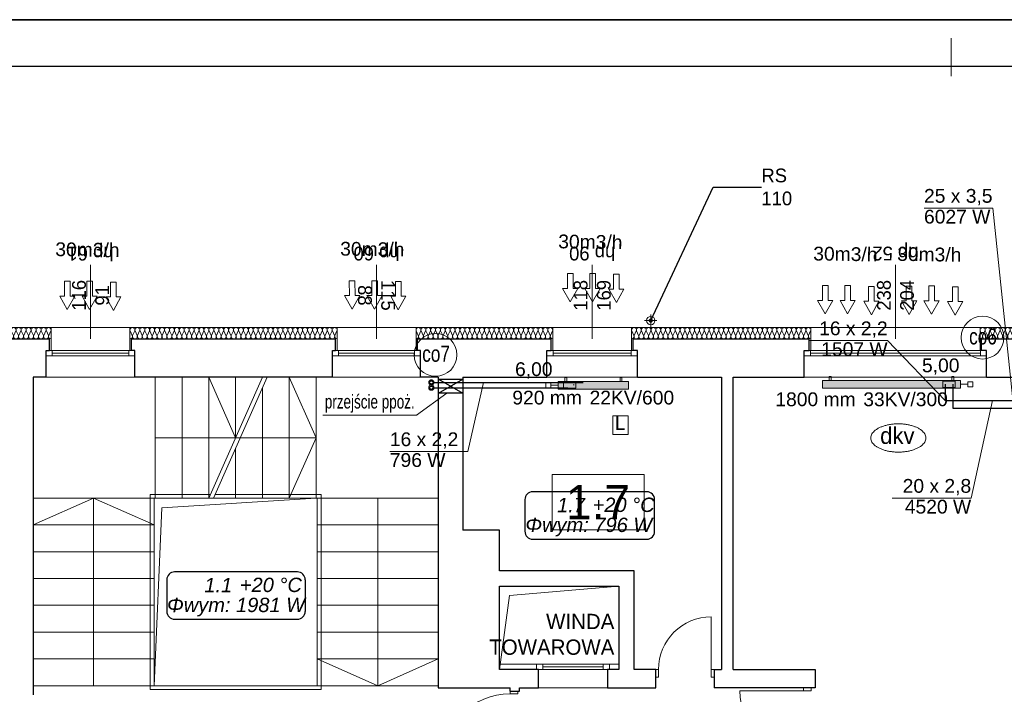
# Model space of a CAD drawing. Header units: millimetres. Extents: x -17429 to 155243, y -2908 to 188569.
# Tile 70 of 113: x 5579 to 18435, y 98453 to 107267. Entities that reach past the tile are written whole.
import ezdxf
from ezdxf.lldxf.tags import DXFTag

# ---------------------------------------------------------------- set-up
doc = ezdxf.new("R2010")
doc.units = ezdxf.units.MM
doc.header["$MEASUREMENT"] = 0
doc.linetypes.add('PHANTOM', pattern=[2.5, 1.25, -0.25, 0.25, -0.25, 0.25, -0.25])
doc.layers.get('0').update_dxf_attribs({"lineweight": 5})
for name, color, linetype in [('#opisy', 7, 'Continuous'), ('#podkład', 252, 'Continuous'), ('_TABELA', 7, 'Continuous'), ('Arch ocieplenie', 252, 'Continuous'), ('IS_Armatura_podłączeniowa_grz._dolnozas.', 255, 'SOLID'), ('IS_Armatura_Therm', 7, 'SOLID'), ('IS_Grafika', 7, 'SOLID'), ('IS_Grzejniki_Plan_rzut', 7, 'SOLID'), ('IS_Opisy_działek_Therm', 7, 'SOLID'), ('IS_Powrót', 5, 'DASH'), ('IS_Text_Armatury_Therm', 7, 'Continuous'), ('IS_Text_Konstrukcji', 7, 'Continuous'), ('IS_Text_Odbiornikow_Therm', 7, 'Continuous'), ('IS_Zasilanie', 1, 'SOLID')]:
    doc.layers.add(name, color=color, linetype=linetype)
for name, color, linetype, lineweight in [('#piony', 7, 'Continuous', 5), ('Arch opisy_Nr_Pióra__1', 252, 'Continuous', 25), ('Arch opisy_Nr_Pióra__21', 252, 'Continuous', 13), ('ARCH TABELA_Nr_Pióra__21', 7, 'Continuous', 13), ('INWENT BALUSTRADY_Nr_Pióra__26', 5, 'Continuous', 13), ('INWENT ODWODNIENIE_Nr_Pióra__21', 252, 'Continuous', 13), ('INWENT OPISY_Nr_Pióra__21', 252, 'Continuous', 13), ('INWENT. DRZWI_Nr_Pióra__21', 7, 'Continuous', 13), ('INWENT. OKNA_Nr_Pióra__5', 7, 'Continuous', 13), ('INWENT.ŚCIANY_Nr_Pióra__1', 252, 'Continuous', 25), ('INWENT.ŚCIANY_Nr_Pióra__21', 7, 'Continuous', 13), ('Istniejące schody_Nr_Pióra__21', 7, 'Continuous', 13)]:
    doc.layers.add(name, color=color, linetype=linetype, lineweight=lineweight)
doc.layers.add('arch izolacje_Nr_Pióra__3', color=7, linetype='Continuous', lineweight=13, true_color=0xff6600)
doc.layers.add('Arch ocieplenie_Nr_Pióra__22', color=7, linetype='Continuous', lineweight=9, true_color=0x7f7f7f)
doc.styles.add('ARIAL', font='arial.ttf', dxfattribs={"width": 0.75})
doc.styles.add('GENERATED_STYLE_2', font='txt')
doc.styles.add('GENERATED_STYLE_3', font='txt')
doc.styles.add('GENERATED_STYLE_4', font='txt')
doc.styles.add('MtXpl_Arial', font='txt', dxfattribs={"height": 0.2})
doc.styles.get("Standard").update_dxf_attribs({"font": 'arial.ttf', "bigfont": 'BIGFONT.SHX'})
tags = doc.linetypes.add('DASH', pattern=[15, 10, -5]).pattern_tags.tags
tags[6:7] = [DXFTag(74, 4), DXFTag(75, 0), DXFTag(340, '0'), DXFTag(46, 0.0), DXFTag(50, 0.0), DXFTag(44, 0.0), DXFTag(45, 0.0)]
tags[4:5] = [DXFTag(74, 4), DXFTag(75, 0), DXFTag(340, '0'), DXFTag(46, 0.0), DXFTag(50, 0.0), DXFTag(44, 0.0), DXFTag(45, 0.0)]
tags = doc.linetypes.add('SOLID', pattern=[10, 10, 0]).pattern_tags.tags
tags[6:7] = [DXFTag(74, 4), DXFTag(75, 0), DXFTag(340, '0'), DXFTag(46, 0.0), DXFTag(50, 0.0), DXFTag(44, 0.0), DXFTag(45, 0.0)]
tags[4:5] = [DXFTag(74, 4), DXFTag(75, 0), DXFTag(340, '0'), DXFTag(46, 0.0), DXFTag(50, 0.0), DXFTag(44, 0.0), DXFTag(45, 0.0)]
doc.dimstyles.new('GENERATED_STYLE__6', dxfattribs={"dimtxt": 0.18, "dimasz": 109.44, "dimexe": 0.18, "dimexo": 0.0625, "dimgap": 0.09, "dimtad": 0, "dimtih": 1, "dimtoh": 1, "dimdec": 4, "dimzin": 0, "dimdsep": 46, "dimcen": 0.09, "dimadec": 0, "dimazin": 0, "dimtfac": 1, "dimtdec": 4, "dimtmove": 0, "dimatfit": 3, "dimldrblk": 'ARROWHEAD_11', "dimfxl": 1, "dimtolj": 1, "dimtzin": 0, "dimarcsym": 0})

# ---------------------------------------------------------------- blocks, each defined once
blk = doc.blocks.new('Izolacja cieplna 14_88', base_point=(5989, 103096))
at = {"layer": 'Arch ocieplenie_Nr_Pióra__22', "linetype": 'Continuous'}
for p, q in [((4909, 103141), (4882, 103201)), ((4942, 103201), (4914, 103141)), ((4974, 103141), (4947, 103201)), ((5007, 103201), (4980, 103141)), ((5040, 103141), (5012, 103201)), ((5072, 103201), (5045, 103141)), ((5105, 103141), (5078, 103201)), ((5138, 103201), (5110, 103141)), ((5170, 103141), (5143, 103201)), ((5203, 103201), (5176, 103141)), ((5235, 103141), (5208, 103201)), ((5268, 103201), (5241, 103141)), ((5301, 103141), (5274, 103201)), ((5333, 103201), (5306, 103141)), ((5366, 103141), (5339, 103201)), ((5399, 103201), (5372, 103141)), ((5431, 103141), (5404, 103201)), ((5464, 103201), (5437, 103141)), ((5497, 103141), (5469, 103201)), ((5529, 103201), (5502, 103141)), ((5562, 103141), (5535, 103201)), ((5595, 103201), (5567, 103141)), ((5627, 103141), (5600, 103201)), ((5660, 103201), (5633, 103141)), ((5693, 103141), (5665, 103201)), ((5725, 103201), (5698, 103141)), ((5758, 103141), (5731, 103201)), ((5790, 103201), (5763, 103141)), ((5823, 103141), (5796, 103201)), ((5856, 103201), (5829, 103141)), ((5888, 103141), (5861, 103201)), ((5921, 103201), (5894, 103141)), ((5954, 103141), (5927, 103201)), ((5986, 103201), (5959, 103141))]:
    blk.add_line(p, q, dxfattribs=at)
for centre, start_param, end_param in [((4912, 103214), 2.728799, 6.695979), ((4977, 103214), 2.728799, 6.695979), ((5042, 103214), 2.728799, 6.695979), ((5108, 103214), 2.728799, 6.695979), ((5173, 103214), 2.728799, 6.695979), ((5238, 103214), 2.728799, 6.695979), ((5303, 103214), 2.728799, 6.695979), ((5369, 103214), 2.728799, 6.695979), ((5434, 103214), 2.728799, 6.695979), ((5499, 103214), 2.728799, 6.695979), ((5565, 103214), 2.728799, 6.695979), ((5630, 103214), 2.728799, 6.695979), ((5695, 103214), 2.728799, 6.695979), ((5761, 103214), 2.728799, 6.695979), ((5826, 103214), 2.728799, 6.695979), ((5891, 103214), 2.728799, 6.695979), ((5956, 103214), 2.728799, 6.695979), ((4879, 103128), 1.570796, 3.554385), ((4944, 103128), 5.870392, 9.837571), ((5010, 103128), 5.870392, 9.837571), ((5075, 103128), 5.870392, 9.837571), ((5140, 103128), 5.870392, 9.837571), ((5206, 103128), 5.870392, 9.837571), ((5271, 103128), 5.870392, 9.837571), ((5336, 103128), 5.870392, 9.837571), ((5401, 103128), 5.870392, 9.837571), ((5467, 103128), 5.870392, 9.837571), ((5532, 103128), 5.870392, 9.837571), ((5597, 103128), 5.870392, 9.837571), ((5663, 103128), 5.870392, 9.837571), ((5728, 103128), 5.870392, 9.837571), ((5793, 103128), 5.870392, 9.837571), ((5858, 103128), 5.870392, 9.837571), ((5924, 103128), 5.870392, 9.837571), ((5989, 103128), 5.870392, 7.853982)]:
    blk.add_ellipse(centre, major_axis=(-32.6, 0), ratio=0.97717, start_param=start_param, end_param=end_param, dxfattribs=at)
blk = doc.blocks.new('Izolacja cieplna 14_89', base_point=(12539, 103096))
at = {"layer": 'Arch ocieplenie_Nr_Pióra__22', "linetype": 'Continuous'}
for p, q in [((10783, 103141), (10757, 103201)), ((10815, 103201), (10789, 103141)), ((10847, 103141), (10820, 103201)), ((10879, 103201), (10852, 103141)), ((10911, 103141), (10884, 103201)), ((10943, 103201), (10916, 103141)), ((10975, 103141), (10948, 103201)), ((11006, 103201), (10980, 103141)), ((11038, 103141), (11012, 103201)), ((11070, 103201), (11044, 103141)), ((11102, 103141), (11075, 103201)), ((11134, 103201), (11107, 103141)), ((11166, 103141), (11139, 103201)), ((11198, 103201), (11171, 103141)), ((11230, 103141), (11203, 103201)), ((11261, 103201), (11235, 103141)), ((11293, 103141), (11267, 103201)), ((11325, 103201), (11299, 103141)), ((11357, 103141), (11330, 103201)), ((11389, 103201), (11362, 103141)), ((11421, 103141), (11394, 103201)), ((11453, 103201), (11426, 103141)), ((11485, 103141), (11458, 103201)), ((11516, 103201), (11490, 103141)), ((11548, 103141), (11522, 103201)), ((11580, 103201), (11554, 103141)), ((11612, 103141), (11585, 103201)), ((11644, 103201), (11617, 103141)), ((11676, 103141), (11649, 103201)), ((11708, 103201), (11681, 103141)), ((11740, 103141), (11713, 103201)), ((11771, 103201), (11745, 103141)), ((11803, 103141), (11777, 103201)), ((11835, 103201), (11809, 103141)), ((11867, 103141), (11840, 103201)), ((11899, 103201), (11872, 103141)), ((11931, 103141), (11904, 103201)), ((11963, 103201), (11936, 103141)), ((11995, 103141), (11968, 103201)), ((12026, 103201), (12000, 103141)), ((12058, 103141), (12032, 103201)), ((12090, 103201), (12064, 103141)), ((12122, 103141), (12095, 103201)), ((12154, 103201), (12127, 103141)), ((12186, 103141), (12159, 103201)), ((12218, 103201), (12191, 103141)), ((12250, 103141), (12223, 103201)), ((12281, 103201), (12255, 103141)), ((12313, 103141), (12287, 103201)), ((12345, 103201), (12319, 103141)), ((12377, 103141), (12350, 103201)), ((12409, 103201), (12382, 103141)), ((12441, 103141), (12414, 103201)), ((12473, 103201), (12446, 103141)), ((12505, 103141), (12478, 103201)), ((12536, 103201), (12510, 103141))]:
    blk.add_line(p, q, dxfattribs=at)
for centre, start_param, end_param in [((10786, 103214), 1.158003, 5.125183), ((10850, 103214), 1.158003, 5.125183), ((10913, 103214), 1.158003, 5.125183), ((10977, 103214), 1.158003, 5.125183), ((11041, 103214), 1.158003, 5.125183), ((11105, 103214), 1.158003, 5.125183), ((11168, 103214), 1.158003, 5.125183), ((11232, 103214), 1.158003, 5.125183), ((11296, 103214), 1.158003, 5.125183), ((11360, 103214), 1.158003, 5.125183), ((11423, 103214), 1.158003, 5.125183), ((11487, 103214), 1.158003, 5.125183), ((11551, 103214), 1.158003, 5.125183), ((11615, 103214), 1.158003, 5.125183), ((11678, 103214), 1.158003, 5.125183), ((11742, 103214), 1.158003, 5.125183), ((11806, 103214), 1.158003, 5.125183), ((11870, 103214), 1.158003, 5.125183), ((11933, 103214), 1.158003, 5.125183), ((11997, 103214), 1.158003, 5.125183), ((12061, 103214), 1.158003, 5.125183), ((12125, 103214), 1.158003, 5.125183), ((12188, 103214), 1.158003, 5.125183), ((12252, 103214), 1.158003, 5.125183), ((12316, 103214), 1.158003, 5.125183), ((12380, 103214), 1.158003, 5.125183), ((12443, 103214), 1.158003, 5.125183), ((12507, 103214), 1.158003, 5.125183), ((10754, 103128), 0, 1.983589), ((10818, 103128), 4.299595, 8.266774), ((10882, 103128), 4.299595, 8.266774), ((10945, 103128), 4.299595, 8.266774), ((11009, 103128), 4.299595, 8.266774), ((11073, 103128), 4.299595, 8.266774), ((11137, 103128), 4.299595, 8.266774), ((11200, 103128), 4.299595, 8.266774), ((11264, 103128), 4.299595, 8.266774), ((11328, 103128), 4.299595, 8.266774), ((11392, 103128), 4.299595, 8.266774), ((11455, 103128), 4.299595, 8.266774), ((11519, 103128), 4.299595, 8.266774), ((11583, 103128), 4.299595, 8.266774), ((11647, 103128), 4.299595, 8.266774), ((11710, 103128), 4.299595, 8.266774), ((11774, 103128), 4.299595, 8.266774), ((11838, 103128), 4.299595, 8.266774), ((11902, 103128), 4.299595, 8.266774), ((11965, 103128), 4.299595, 8.266774), ((12029, 103128), 4.299595, 8.266774), ((12093, 103128), 4.299595, 8.266774), ((12157, 103128), 4.299595, 8.266774), ((12220, 103128), 4.299595, 8.266774), ((12284, 103128), 4.299595, 8.266774), ((12348, 103128), 4.299595, 8.266774), ((12412, 103128), 4.299595, 8.266774), ((12475, 103128), 4.299595, 8.266774), ((12539, 103128), 4.299596, 6.283185)]:
    blk.add_ellipse(centre, major_axis=(0, -31.9), ratio=0.999163, start_param=start_param, end_param=end_param, dxfattribs=at)
blk = doc.blocks.new('Izolacja cieplna 14_90', base_point=(15909, 103096))
at = {"layer": 'Arch ocieplenie_Nr_Pióra__22', "linetype": 'Continuous'}
for p, q in [((13598, 103141), (13572, 103201)), ((13630, 103201), (13603, 103141)), ((13661, 103141), (13635, 103201)), ((13693, 103201), (13667, 103141)), ((13725, 103141), (13698, 103201)), ((13756, 103201), (13730, 103141)), ((13788, 103141), (13761, 103201)), ((13819, 103201), (13793, 103141)), ((13851, 103141), (13825, 103201)), ((13883, 103201), (13856, 103141)), ((13914, 103141), (13888, 103201)), ((13946, 103201), (13920, 103141)), ((13977, 103141), (13951, 103201)), ((14009, 103201), (13983, 103141)), ((14041, 103141), (14014, 103201)), ((14072, 103201), (14046, 103141)), ((14104, 103141), (14078, 103201)), ((14136, 103201), (14109, 103141)), ((14167, 103141), (14141, 103201)), ((14199, 103201), (14173, 103141)), ((14230, 103141), (14204, 103201)), ((14262, 103201), (14236, 103141)), ((14294, 103141), (14267, 103201)), ((14325, 103201), (14299, 103141)), ((14357, 103141), (14331, 103201)), ((14389, 103201), (14362, 103141)), ((14420, 103141), (14394, 103201)), ((14452, 103201), (14426, 103141)), ((14483, 103141), (14457, 103201)), ((14515, 103201), (14489, 103141)), ((14547, 103141), (14520, 103201)), ((14578, 103201), (14552, 103141)), ((14610, 103141), (14584, 103201)), ((14642, 103201), (14615, 103141)), ((14673, 103141), (14647, 103201)), ((14705, 103201), (14678, 103141)), ((14736, 103141), (14710, 103201)), ((14768, 103201), (14742, 103141)), ((14800, 103141), (14773, 103201)), ((14831, 103201), (14805, 103141)), ((14863, 103141), (14837, 103201)), ((14895, 103201), (14868, 103141)), ((14926, 103141), (14900, 103201)), ((14958, 103201), (14931, 103141)), ((14989, 103141), (14963, 103201)), ((15021, 103201), (14995, 103141)), ((15053, 103141), (15026, 103201)), ((15084, 103201), (15058, 103141)), ((15116, 103141), (15090, 103201)), ((15147, 103201), (15121, 103141)), ((15179, 103141), (15153, 103201)), ((15211, 103201), (15184, 103141)), ((15242, 103141), (15216, 103201)), ((15274, 103201), (15248, 103141)), ((15306, 103141), (15279, 103201)), ((15337, 103201), (15311, 103141)), ((15369, 103141), (15343, 103201)), ((15400, 103201), (15374, 103141)), ((15432, 103141), (15406, 103201)), ((15464, 103201), (15437, 103141)), ((15495, 103141), (15469, 103201)), ((15527, 103201), (15501, 103141)), ((15559, 103141), (15532, 103201)), ((15590, 103201), (15564, 103141)), ((15622, 103141), (15596, 103201)), ((15653, 103201), (15627, 103141)), ((15685, 103141), (15659, 103201)), ((15717, 103201), (15690, 103141)), ((15748, 103141), (15722, 103201)), ((15780, 103201), (15754, 103141)), ((15812, 103141), (15785, 103201)), ((15843, 103201), (15817, 103141)), ((15875, 103141), (15848, 103201)), ((15906, 103201), (15880, 103141))]:
    blk.add_line(p, q, dxfattribs=at)
for centre, start_param, end_param in [((13601, 103214), 1.158003, 5.125183), ((13664, 103214), 1.158003, 5.125183), ((13727, 103214), 1.158003, 5.125183), ((13790, 103214), 1.158003, 5.125183), ((13854, 103214), 1.158003, 5.125183), ((13917, 103214), 1.158003, 5.125183), ((13980, 103214), 1.158003, 5.125183), ((14043, 103214), 1.158003, 5.125183), ((14107, 103214), 1.158003, 5.125183), ((14170, 103214), 1.158003, 5.125183), ((14233, 103214), 1.158003, 5.125183), ((14296, 103214), 1.158003, 5.125183), ((14360, 103214), 1.158003, 5.125183), ((14423, 103214), 1.158003, 5.125183), ((14486, 103214), 1.158003, 5.125183), ((14549, 103214), 1.158003, 5.125183), ((14613, 103214), 1.158003, 5.125183), ((14676, 103214), 1.158003, 5.125183), ((14739, 103214), 1.158003, 5.125183), ((14802, 103214), 1.158003, 5.125183), ((14866, 103214), 1.158003, 5.125183), ((14929, 103214), 1.158003, 5.125183), ((14992, 103214), 1.158003, 5.125183), ((15055, 103214), 1.158003, 5.125183), ((15119, 103214), 1.158003, 5.125183), ((15182, 103214), 1.158003, 5.125183), ((15245, 103214), 1.158003, 5.125183), ((15308, 103214), 1.158003, 5.125183), ((15372, 103214), 1.158003, 5.125183), ((15435, 103214), 1.158003, 5.125183), ((15498, 103214), 1.158003, 5.125183), ((15561, 103214), 1.158003, 5.125183), ((15624, 103214), 1.158003, 5.125183), ((15688, 103214), 1.158003, 5.125183), ((15751, 103214), 1.158003, 5.125183), ((15814, 103214), 1.158003, 5.125183), ((15877, 103214), 1.158003, 5.125183), ((13569, 103128), 6.283185, 8.266774), ((13632, 103128), 4.299595, 8.266774), ((13696, 103128), 4.299595, 8.266774), ((13759, 103128), 4.299595, 8.266774), ((13822, 103128), 4.299595, 8.266774), ((13885, 103128), 4.299595, 8.266774), ((13949, 103128), 4.299595, 8.266774), ((14012, 103128), 4.299595, 8.266774), ((14075, 103128), 4.299595, 8.266774), ((14138, 103128), 4.299595, 8.266774), ((14202, 103128), 4.299595, 8.266774), ((14265, 103128), 4.299595, 8.266774), ((14328, 103128), 4.299595, 8.266774), ((14391, 103128), 4.299595, 8.266774), ((14454, 103128), 4.299595, 8.266774), ((14518, 103128), 4.299595, 8.266774), ((14581, 103128), 4.299595, 8.266774), ((14644, 103128), 4.299595, 8.266774), ((14707, 103128), 4.299595, 8.266774), ((14771, 103128), 4.299595, 8.266774), ((14834, 103128), 4.299595, 8.266774), ((14897, 103128), 4.299595, 8.266774), ((14960, 103128), 4.299595, 8.266774), ((15024, 103128), 4.299595, 8.266774), ((15087, 103128), 4.299595, 8.266774), ((15150, 103128), 4.299595, 8.266774), ((15213, 103128), 4.299595, 8.266774), ((15277, 103128), 4.299595, 8.266774), ((15340, 103128), 4.299595, 8.266774), ((15403, 103128), 4.299595, 8.266774), ((15466, 103128), 4.299595, 8.266774), ((15530, 103128), 4.299595, 8.266774), ((15593, 103128), 4.299595, 8.266774), ((15656, 103128), 4.299595, 8.266774), ((15719, 103128), 4.299595, 8.266774), ((15783, 103128), 4.299595, 8.266774), ((15846, 103128), 4.299595, 8.266774), ((15909, 103128), 4.299596, 6.283185)]:
    blk.add_ellipse(centre, major_axis=(0, -31.9), ratio=0.99122, start_param=start_param, end_param=end_param, dxfattribs=at)
blk = doc.blocks.new('Izolacja cieplna 14_91', base_point=(18839, 103096))
at = {"layer": 'Arch ocieplenie_Nr_Pióra__22', "linetype": 'Continuous'}
for p, q in [((18149, 103141), (18122, 103201)), ((18182, 103201), (18155, 103141)), ((18215, 103141), (18187, 103201)), ((18247, 103201), (18220, 103141)), ((18280, 103141), (18253, 103201)), ((18313, 103201), (18285, 103141)), ((18345, 103141), (18318, 103201)), ((18378, 103201), (18351, 103141)), ((18411, 103141), (18384, 103201)), ((18444, 103201), (18416, 103141)), ((18476, 103141), (18449, 103201)), ((18509, 103201), (18482, 103141)), ((18542, 103141), (18515, 103201)), ((18575, 103201), (18547, 103141)), ((18607, 103141), (18580, 103201)), ((18640, 103201), (18613, 103141)), ((18673, 103141), (18645, 103201)), ((18705, 103201), (18678, 103141)), ((18738, 103141), (18711, 103201)), ((18771, 103201), (18744, 103141)), ((18804, 103141), (18776, 103201)), ((18836, 103201), (18809, 103141))]:
    blk.add_line(p, q, dxfattribs=at)
for centre, start_param, end_param in [((18152, 103214), 2.728799, 6.695979), ((18217, 103214), 2.728799, 6.695979), ((18283, 103214), 2.728799, 6.695979), ((18348, 103214), 2.728799, 6.695979), ((18414, 103214), 2.728799, 6.695979), ((18479, 103214), 2.728799, 6.695979), ((18545, 103214), 2.728799, 6.695979), ((18610, 103214), 2.728799, 6.695979), ((18675, 103214), 2.728799, 6.695979), ((18741, 103214), 2.728799, 6.695979), ((18806, 103214), 2.728799, 6.695979), ((18119, 103128), 1.570796, 3.554385), ((18185, 103128), 5.870392, 9.837571), ((18250, 103128), 5.870392, 9.837571), ((18315, 103128), 5.870392, 9.837571), ((18381, 103128), 5.870392, 9.837571), ((18446, 103128), 5.870392, 9.837571), ((18512, 103128), 5.870392, 9.837571), ((18577, 103128), 5.870392, 9.837571), ((18643, 103128), 5.870392, 9.837571), ((18708, 103128), 5.870392, 9.837571), ((18774, 103128), 5.870392, 9.837571), ((18839, 103128), 5.870392, 7.853982)]:
    blk.add_ellipse(centre, major_axis=(-32.7, 0), ratio=0.974775, start_param=start_param, end_param=end_param, dxfattribs=at)
blk = doc.blocks.new('Izolacja cieplna 14_116', base_point=(9724, 103096))
at = {"layer": 'Arch ocieplenie_Nr_Pióra__22', "linetype": 'Continuous'}
for p, q in [((7049, 103141), (7022, 103201)), ((7081, 103201), (7054, 103141)), ((7113, 103141), (7086, 103201)), ((7145, 103201), (7118, 103141)), ((7177, 103141), (7151, 103201)), ((7210, 103201), (7183, 103141)), ((7242, 103141), (7215, 103201)), ((7274, 103201), (7247, 103141)), ((7306, 103141), (7279, 103201)), ((7338, 103201), (7312, 103141)), ((7371, 103141), (7344, 103201)), ((7403, 103201), (7376, 103141)), ((7435, 103141), (7408, 103201)), ((7467, 103201), (7440, 103141)), ((7499, 103141), (7473, 103201)), ((7532, 103201), (7505, 103141)), ((7564, 103141), (7537, 103201)), ((7596, 103201), (7569, 103141)), ((7628, 103141), (7601, 103201)), ((7660, 103201), (7634, 103141)), ((7693, 103141), (7666, 103201)), ((7725, 103201), (7698, 103141)), ((7757, 103141), (7730, 103201)), ((7789, 103201), (7762, 103141)), ((7821, 103141), (7795, 103201)), ((7854, 103201), (7827, 103141)), ((7886, 103141), (7859, 103201)), ((7918, 103201), (7891, 103141)), ((7950, 103141), (7923, 103201)), ((7982, 103201), (7956, 103141)), ((8015, 103141), (7988, 103201)), ((8047, 103201), (8020, 103141)), ((8079, 103141), (8052, 103201)), ((8111, 103201), (8084, 103141)), ((8143, 103141), (8117, 103201)), ((8176, 103201), (8149, 103141)), ((8208, 103141), (8181, 103201)), ((8240, 103201), (8213, 103141)), ((8272, 103141), (8245, 103201)), ((8304, 103201), (8278, 103141)), ((8337, 103141), (8310, 103201)), ((8369, 103201), (8342, 103141)), ((8401, 103141), (8374, 103201)), ((8433, 103201), (8406, 103141)), ((8465, 103141), (8439, 103201)), ((8498, 103201), (8471, 103141)), ((8530, 103141), (8503, 103201)), ((8562, 103201), (8535, 103141)), ((8594, 103141), (8567, 103201)), ((8626, 103201), (8600, 103141)), ((8659, 103141), (8632, 103201)), ((8691, 103201), (8664, 103141)), ((8723, 103141), (8696, 103201)), ((8755, 103201), (8729, 103141)), ((8787, 103141), (8761, 103201)), ((8820, 103201), (8793, 103141)), ((8852, 103141), (8825, 103201)), ((8884, 103201), (8857, 103141)), ((8916, 103141), (8890, 103201)), ((8949, 103201), (8922, 103141)), ((8981, 103141), (8954, 103201)), ((9013, 103201), (8986, 103141)), ((9045, 103141), (9018, 103201)), ((9077, 103201), (9051, 103141)), ((9110, 103141), (9083, 103201)), ((9142, 103201), (9115, 103141)), ((9174, 103141), (9147, 103201)), ((9206, 103201), (9179, 103141)), ((9238, 103141), (9212, 103201)), ((9271, 103201), (9244, 103141)), ((9303, 103141), (9276, 103201)), ((9335, 103201), (9308, 103141)), ((9367, 103141), (9340, 103201)), ((9399, 103201), (9373, 103141)), ((9432, 103141), (9405, 103201)), ((9464, 103201), (9437, 103141)), ((9496, 103141), (9469, 103201)), ((9528, 103201), (9501, 103141)), ((9560, 103141), (9534, 103201)), ((9593, 103201), (9566, 103141)), ((9625, 103141), (9598, 103201)), ((9657, 103201), (9630, 103141)), ((9689, 103141), (9662, 103201)), ((9721, 103201), (9695, 103141))]:
    blk.add_line(p, q, dxfattribs=at)
for centre, start_param, end_param in [((7051, 103214), 2.728799, 6.695979), ((7116, 103214), 2.728799, 6.695979), ((7180, 103214), 2.728799, 6.695979), ((7244, 103214), 2.728799, 6.695979), ((7309, 103214), 2.728799, 6.695979), ((7373, 103214), 2.728799, 6.695979), ((7438, 103214), 2.728799, 6.695979), ((7502, 103214), 2.728799, 6.695979), ((7567, 103214), 2.728799, 6.695979), ((7631, 103214), 2.728799, 6.695979), ((7695, 103214), 2.728799, 6.695979), ((7760, 103214), 2.728799, 6.695979), ((7824, 103214), 2.728799, 6.695979), ((7889, 103214), 2.728799, 6.695979), ((7953, 103214), 2.728799, 6.695979), ((8017, 103214), 2.728799, 6.695979), ((8082, 103214), 2.728799, 6.695979), ((8146, 103214), 2.728799, 6.695979), ((8211, 103214), 2.728799, 6.695979), ((8275, 103214), 2.728799, 6.695979), ((8339, 103214), 2.728799, 6.695979), ((8404, 103214), 2.728799, 6.695979), ((8468, 103214), 2.728799, 6.695979), ((8533, 103214), 2.728799, 6.695979), ((8597, 103214), 2.728799, 6.695979), ((8661, 103214), 2.728799, 6.695979), ((8726, 103214), 2.728799, 6.695979), ((8790, 103214), 2.728799, 6.695979), ((8855, 103214), 2.728799, 6.695979), ((8919, 103214), 2.728799, 6.695979), ((8983, 103214), 2.728799, 6.695979), ((9048, 103214), 2.728799, 6.695979), ((9112, 103214), 2.728799, 6.695979), ((9177, 103214), 2.728799, 6.695979), ((9241, 103214), 2.728799, 6.695979), ((9305, 103214), 2.728799, 6.695979), ((9370, 103214), 2.728799, 6.695979), ((9434, 103214), 2.728799, 6.695979), ((9499, 103214), 2.728799, 6.695979), ((9563, 103214), 2.728799, 6.695979), ((9627, 103214), 2.728799, 6.695979), ((9692, 103214), 2.728799, 6.695979), ((7019, 103128), 1.570796, 3.554385), ((7083, 103128), 5.870392, 9.837571), ((7148, 103128), 5.870392, 9.837571), ((7212, 103128), 5.870392, 9.837571), ((7277, 103128), 5.870392, 9.837571), ((7341, 103128), 5.870392, 9.837571), ((7405, 103128), 5.870392, 9.837571), ((7470, 103128), 5.870392, 9.837571), ((7534, 103128), 5.870392, 9.837571), ((7599, 103128), 5.870392, 9.837571), ((7663, 103128), 5.870392, 9.837571), ((7728, 103128), 5.870392, 9.837571), ((7792, 103128), 5.870392, 9.837571), ((7856, 103128), 5.870392, 9.837571), ((7921, 103128), 5.870392, 9.837571), ((7985, 103128), 5.870392, 9.837571), ((8050, 103128), 5.870392, 9.837571), ((8114, 103128), 5.870392, 9.837571), ((8178, 103128), 5.870392, 9.837571), ((8243, 103128), 5.870392, 9.837571), ((8307, 103128), 5.870392, 9.837571), ((8372, 103128), 5.870392, 9.837571), ((8436, 103128), 5.870392, 9.837571), ((8500, 103128), 5.870392, 9.837571), ((8565, 103128), 5.870392, 9.837571), ((8629, 103128), 5.870392, 9.837571), ((8694, 103128), 5.870392, 9.837571), ((8758, 103128), 5.870392, 9.837571), ((8822, 103128), 5.870392, 9.837571), ((8887, 103128), 5.870392, 9.837571), ((8951, 103128), 5.870392, 9.837571), ((9016, 103128), 5.870392, 9.837571), ((9080, 103128), 5.870392, 9.837571), ((9144, 103128), 5.870392, 9.837571), ((9209, 103128), 5.870392, 9.837571), ((9273, 103128), 5.870392, 9.837571), ((9338, 103128), 5.870392, 9.837571), ((9402, 103128), 5.870392, 9.837571), ((9466, 103128), 5.870392, 9.837571), ((9531, 103128), 5.870392, 9.837571), ((9595, 103128), 5.870392, 9.837571), ((9660, 103128), 5.870392, 9.837571), ((9724, 103128), 5.870392, 7.853982)]:
    blk.add_ellipse(centre, major_axis=(-32.2, 0), ratio=0.990663, start_param=start_param, end_param=end_param, dxfattribs=at)
blk = doc.blocks.new('ARROWHEAD_11')
at = {"color": 0, "linetype": 'Continuous', "lineweight": 0}
blk.add_line((0, 0), (-1, 0), dxfattribs=at)
at = {"color": 0, "linetype": 'Continuous', "lineweight": 0, "const_width": 0.25, "flags": 128}
blk.add_lwpolyline([(-0.125, 0, 1), (0.125, 0, 1)], format="xyb", close=True, dxfattribs=at)
blk = doc.blocks.new('gfgf')
at = {"layer": '_TABELA', "color": 7}
for p, q in [((41198, 148063), (-15802, 148063)), ((40598, 147453), (-13302, 147453))]:
    blk.add_line(p, q, dxfattribs=at)
blk = doc.blocks.new('E210168')
at = {"color": 7, "lineweight": 13}
for p, q in [((19.4, 19.8), (19.4, 13.6)), ((19.4, 19.8), (37, 9.9)), ((19.4, 0), (37, 9.9)), ((19.4, 6.2), (19.4, 0))]:
    blk.add_line(p, q, dxfattribs=at)
blk.add_lwpolyline([(19.4, 13.6), (0, 13.6), (0, 6.2), (19.4, 6.2)], dxfattribs=at)
blk = doc.blocks.new('parter')
at = {"layer": 'arch izolacje_Nr_Pióra__3', "color": 252, "linetype": 'Continuous'}
for p, q in [((-11061, 103246), (32134, 103246)), ((5989, 103246), (4879, 103246)), ((5989, 102946), (5989, 103246)), ((7019, 103246), (7019, 102946)), ((9724, 103246), (7019, 103246)), ((9724, 102946), (9724, 103246)), ((10754, 103246), (10754, 102946)), ((12539, 103246), (10754, 103246)), ((12539, 102946), (12539, 103246)), ((13569, 103246), (13569, 102946)), ((15909, 103246), (13569, 103246)), ((15909, 102946), (15909, 103246)), ((18119, 103246), (18119, 102946)), ((18839, 103246), (18119, 103246))]:
    blk.add_line(p, q, dxfattribs=at)
at = {"layer": 'Arch opisy_Nr_Pióra__21', "color": 252, "linetype": 'Continuous'}
for p, q in [((13731, 101324), (12531, 101324)), ((12531, 101324), (12531, 100604)), ((13731, 100604), (13731, 101324)), ((12531, 100604), (13731, 100604))]:
    blk.add_line(p, q, dxfattribs=at)
at = {"layer": 'ARCH TABELA_Nr_Pióra__21', "color": 252, "linetype": 'Continuous'}
blk.add_line((17740, 106528), (17740, 107028), dxfattribs=at)
at = {"layer": 'INWENT BALUSTRADY_Nr_Pióra__26', "color": 252, "linetype": 'Continuous'}
for p, q in [((7284, 98516), (7284, 101066)), ((7284, 101066), (8071, 101066)), ((8131, 101066), (9514, 101066)), ((9514, 98516), (9514, 101066)), ((7284, 98516), (9514, 98516))]:
    blk.add_line(p, q, dxfattribs=at)
at = {"layer": 'INWENT ODWODNIENIE_Nr_Pióra__21', "color": 252, "linetype": 'Continuous'}
for p, q in [((13819, 103416), (13819, 103256)), ((13739, 103336), (13899, 103336))]:
    blk.add_line(p, q, dxfattribs=at)
blk.add_circle((13819, 103336), 55, dxfattribs=at)
at = {"layer": 'INWENT OPISY_Nr_Pióra__21', "color": 252, "linetype": 'Continuous'}
for p, q in [((6504, 103096), (6504, 104066)), ((10239, 103096), (10239, 104066)), ((13054, 103096), (13054, 104066)), ((17014, 103096), (17014, 104066))]:
    blk.add_line(p, q, dxfattribs=at)
at = {"layer": 'INWENT. DRZWI_Nr_Pióra__21', "color": 252, "linetype": 'Continuous'}
for p, q in [((14610, 98776), (14610, 99466)), ((13920, 98776), (13885, 98776)), ((13920, 98776), (13920, 98676)), ((14610, 98776), (14610, 98676)), ((14610, 98776), (14645, 98776)), ((13920, 98676), (13885, 98676)), ((14610, 98676), (14645, 98676)), ((11984, 98461), (11984, 98496)), ((12084, 98461), (12084, 98496)), ((15814, 98501), (14984, 98501)), ((15814, 98501), (15814, 98536)), ((15814, 98501), (15914, 98501)), ((15914, 98501), (15914, 98536)), ((11984, 98461), (12084, 98461))]:
    blk.add_line(p, q, dxfattribs=at)
for centre, radius, start, end in [((14610, 98776), 690, 90, 180), ((15814, 98501), 830, 180, 270), ((11984, 97581), 880, 90, 180)]:
    blk.add_arc(centre, radius, start, end, dxfattribs=at)
at = {"layer": 'INWENT. OKNA_Nr_Pióra__5', "color": 252, "linetype": 'Continuous'}
for p, q in [((5924, 102946), (7084, 102946)), ((5924, 102946), (5924, 102876)), ((7084, 102876), (5924, 102876)), ((6004, 102946), (6004, 102876)), ((6004, 102911), (7004, 102911)), ((7004, 102946), (7004, 102876)), ((7084, 102946), (7084, 102876)), ((10814, 102946), (9664, 102946)), ((9664, 102946), (9664, 102876)), ((9664, 102876), (10814, 102876)), ((9744, 102946), (9744, 102876)), ((10734, 102911), (9744, 102911)), ((10734, 102946), (10734, 102876)), ((10814, 102946), (10814, 102876)), ((12464, 102946), (13644, 102946)), ((12464, 102946), (12464, 102876)), ((13644, 102876), (12464, 102876)), ((12544, 102946), (12544, 102876)), ((12544, 102911), (13564, 102911)), ((13564, 102946), (13564, 102876)), ((13644, 102946), (13644, 102876)), ((15824, 102946), (18204, 102946)), ((15824, 102946), (15824, 102876)), ((18204, 102876), (15824, 102876)), ((15904, 102946), (15904, 102876)), ((15904, 102911), (18124, 102911)), ((18124, 102946), (18124, 102876)), ((18204, 102946), (18204, 102876)), ((11845, 98846), (13404, 98846)), ((13404, 98776), (11845, 98776)), ((12329, 98846), (12329, 98776)), ((12409, 98846), (12409, 98776)), ((12409, 98811), (13199, 98811)), ((13199, 98846), (13199, 98776)), ((13279, 98846), (13279, 98776))]:
    blk.add_line(p, q, dxfattribs=at)
at = {"layer": 'INWENT.ŚCIANY_Nr_Pióra__1', "color": 252, "linetype": 'Continuous'}
for p, q in [((4899, 103096), (5969, 103096)), ((5969, 102946), (5969, 103096)), ((7039, 102946), (7039, 103096)), ((7039, 103096), (9704, 103096)), ((9704, 102946), (9704, 103096)), ((10774, 102946), (10774, 103096)), ((10774, 103096), (12519, 103096)), ((12519, 102946), (12519, 103096)), ((13589, 102946), (13589, 103096)), ((13589, 103096), (15889, 103096)), ((15889, 102946), (15889, 103096)), ((18139, 102946), (18139, 103096)), ((18139, 103096), (18819, 103096)), ((5924, 102596), (5924, 102946)), ((5924, 102946), (5969, 102946)), ((7084, 102946), (7039, 102946)), ((7084, 102596), (7084, 102946)), ((9664, 102596), (9664, 102946)), ((9664, 102946), (9704, 102946)), ((10814, 102946), (10774, 102946)), ((10814, 102596), (10814, 102946)), ((12464, 102596), (12464, 102946)), ((12464, 102946), (12519, 102946)), ((13644, 102946), (13589, 102946)), ((13644, 102596), (13644, 102946)), ((15824, 102596), (15824, 102946)), ((15824, 102946), (15889, 102946)), ((18204, 102946), (18139, 102946)), ((18204, 102596), (18204, 102946)), ((5754, 102596), (5754, 98446)), ((5924, 102596), (5754, 102596)), ((9664, 102596), (7084, 102596)), ((11044, 102596), (10814, 102596)), ((11044, 102596), (11044, 98536)), ((11364, 102596), (11364, 100596)), ((11364, 102596), (12464, 102596)), ((13644, 102596), (14744, 102596)), ((14744, 102596), (14744, 98776)), ((14894, 98776), (14894, 102596)), ((14894, 102596), (15824, 102596)), ((18204, 102596), (18764, 102596)), ((11845, 100596), (11364, 100596)), ((11845, 100066), (11845, 100596)), ((13604, 100066), (11845, 100066)), ((13604, 98776), (13604, 100066)), ((11845, 99866), (13404, 99866)), ((11845, 98776), (11845, 99866)), ((13404, 99866), (13404, 98776)), ((12354, 98776), (11845, 98776)), ((12354, 98536), (12354, 98776)), ((13404, 98776), (13254, 98776)), ((13254, 98776), (13254, 98536)), ((13885, 98776), (13604, 98776)), ((13885, 98536), (13885, 98776)), ((14645, 98776), (14744, 98776)), ((14645, 98776), (14645, 98536)), ((14894, 98776), (15964, 98776)), ((15964, 98776), (15964, 98536)), ((11044, 98536), (11984, 98536)), ((11984, 98496), (11984, 98536)), ((11984, 98496), (12104, 98496)), ((12104, 98496), (12104, 98536)), ((12104, 98536), (12354, 98536)), ((13254, 98536), (13885, 98536)), ((15964, 98536), (14645, 98536))]:
    blk.add_line(p, q, dxfattribs=at)
at = {"layer": 'INWENT.ŚCIANY_Nr_Pióra__21', "color": 252, "linetype": 'Continuous'}
for p, q in [((5924, 102596), (7084, 102596)), ((9664, 102596), (10814, 102596)), ((12464, 102596), (13644, 102596)), ((15824, 102596), (18204, 102596)), ((11973, 99744), (13404, 99866)), ((11845, 98776), (11973, 99744)), ((12354, 98776), (13254, 98776)), ((12354, 98536), (13254, 98536))]:
    blk.add_line(p, q, dxfattribs=at)
at = {"layer": 'Istniejące schody_Nr_Pióra__21', "color": 252, "linetype": 'Continuous'}
for p, q in [((7349, 101016), (7349, 102596)), ((7699, 101016), (7699, 102596)), ((8049, 101016), (8049, 102596)), ((8749, 102596), (8049, 101016)), ((8399, 101806), (8049, 102596)), ((8809, 102596), (8109, 101016)), ((8399, 101806), (8399, 102596)), ((9099, 101016), (9099, 102596)), ((9449, 101806), (9099, 102596)), ((9449, 101016), (9449, 102596)), ((8749, 101016), (8749, 102460)), ((7349, 101806), (9449, 101806)), ((9449, 101806), (9099, 101016)), ((8399, 101016), (8399, 101670)), ((5754, 101016), (7334, 101016)), ((6544, 101016), (5754, 100666)), ((6544, 98566), (6544, 101016)), ((6544, 101016), (7334, 100666)), ((7334, 98566), (7334, 101016)), ((7334, 101016), (9464, 101016)), ((7434, 100891), (9449, 101016)), ((9464, 101016), (11044, 101016)), ((9464, 98566), (9464, 101016)), ((10254, 101016), (10254, 98566)), ((7334, 98566), (7434, 100891)), ((5754, 100666), (7334, 100666)), ((9464, 100666), (11044, 100666)), ((5754, 100316), (7334, 100316)), ((9464, 100316), (11044, 100316)), ((5754, 99966), (7334, 99966)), ((9464, 99966), (11044, 99966)), ((5754, 99616), (7334, 99616)), ((9464, 99616), (11044, 99616)), ((5754, 99266), (7334, 99266)), ((9464, 99266), (11044, 99266)), ((5754, 98916), (7334, 98916)), ((9464, 98916), (11044, 98916)), ((10254, 98566), (9464, 98916)), ((10254, 98566), (11044, 98916)), ((5754, 98566), (7334, 98566)), ((7334, 98566), (9464, 98566)), ((9464, 98566), (11044, 98566))]:
    blk.add_line(p, q, dxfattribs=at)
at = {"layer": 'Arch ocieplenie', "color": 252, "linetype": 'Continuous', "lineweight": 9}
for name, p in [('Izolacja cieplna 14_88', (5989, 103096)), ('Izolacja cieplna 14_116', (9724, 103096)), ('Izolacja cieplna 14_89', (12539, 103096)), ('Izolacja cieplna 14_90', (15909, 103096)), ('Izolacja cieplna 14_91', (18839, 103096))]:
    blk.add_blockref(name, p, dxfattribs=at)
at = {"layer": 'Arch opisy_Nr_Pióra__1', "color": 252, "linetype": 'Continuous', "insert": (13131, 100739), "char_height": 450, "attachment_point": 8, "style": 'GENERATED_STYLE_3'}
blk.add_mtext('{1.7}', dxfattribs=at)
at = {"layer": 'Arch opisy_Nr_Pióra__1', "color": 252, "linetype": 'Continuous', "insert": (13344, 98967), "char_height": 200, "attachment_point": 9, "line_spacing_factor": 1.004977, "style": 'GENERATED_STYLE_3'}
blk.add_mtext('{WINDA\\PTOWAROWA}', dxfattribs=at)
at = {"layer": 'INWENT OPISY_Nr_Pióra__21', "color": 252, "linetype": 'Continuous', "insert": (15264, 105081), "char_height": 180, "width": 692.89, "attachment_point": 4, "style": 'GENERATED_STYLE_4'}
blk.add_mtext('{RS 110}', dxfattribs=at)
at = {"layer": 'INWENT OPISY_Nr_Pióra__21', "color": 252, "linetype": 'Continuous', "char_height": 180, "attachment_point": 2, "rotation": 180, "style": 'GENERATED_STYLE_2'}
for s, insert in [('{hp 61}', (6504, 104121)), ('{hp 60}', (10239, 104122)), ('{hp 90}', (13054, 104122)), ('{hp 52}', (17014, 104122))]:
    blk.add_mtext(s, dxfattribs=dict(at, insert=insert))
at = {"layer": 'INWENT OPISY_Nr_Pióra__21', "color": 252, "linetype": 'Continuous', "char_height": 180, "width": 1346.33, "attachment_point": 2, "style": 'GENERATED_STYLE_2'}
for s, insert, rotation, line_spacing_factor in [('{116\\P91}', (6263, 103666), 90, 1.008452), ('{115\\P88}', (10480, 103666), 270, 1.008888), ('{118\\P169}', (12813, 103666), 90, 1.008888), ('{238\\P204}', (16773, 103666), 90, 1.007146)]:
    blk.add_mtext(s, dxfattribs=dict(at, insert=insert, rotation=rotation, line_spacing_factor=line_spacing_factor))
at = {"layer": 'INWENT OPISY_Nr_Pióra__21', "color": 252, "linetype": 'Continuous', "annotation_type": 0, "has_hookline": 1, "hookline_direction": 0, "text_width": 394}
blk.add_leader([(13819, 103336), (14633, 105080), (15264, 105081)], dimstyle='GENERATED_STYLE__6', dxfattribs=at)

msp = doc.modelspace()

# ---------------------------------------------------------------- linework, layer by layer
at = {"layer": '#piony', "color": 7}
for centre in [(18151, 103114), (11009, 102888)]:
    msp.add_circle(centre, 280, dxfattribs=at)
at = {"color": 1, "lineweight": 30}
for p, q in [((11046, 102387), (11364, 102572)), ((11046, 102572), (11364, 102387))]:
    msp.add_line(p, q, dxfattribs=at)
msp.add_lwpolyline([(11046, 102572), (11364, 102572), (11364, 102387), (11046, 102387)], close=True, dxfattribs=at)
at = {"layer": '_TABELA', "color": 7}
msp.add_line((-15802, 107267), (26198, 107267), dxfattribs=at)
at = {"layer": 'IS_Armatura_podłączeniowa_grz._dolnozas.', "color": 7, "lineweight": 0, "ltscale": 10}
for p, q in [((12840, 102532), (12680, 102532)), ((12680, 102532), (12680, 102452)), ((12840, 102452), (12840, 102532)), ((17792, 102544), (17632, 102544)), ((17632, 102544), (17632, 102464)), ((17792, 102464), (17792, 102544)), ((12680, 102452), (12840, 102452)), ((17632, 102464), (17792, 102464))]:
    msp.add_line(p, q, dxfattribs=at)
at = {"layer": 'IS_Armatura_Therm', "color": 7, "lineweight": 0, "ltscale": 10}
for p, q in [((12513, 102524), (12448, 102524)), ((12448, 102524), (12448, 102459)), ((12513, 102459), (12513, 102524)), ((12610, 102492), (12513, 102492)), ((17862, 102504), (17960, 102504)), ((18025, 102537), (17960, 102537)), ((17960, 102537), (17960, 102472)), ((17960, 102472), (18025, 102472)), ((18025, 102472), (18025, 102537)), ((12448, 102459), (12513, 102459))]:
    msp.add_line(p, q, dxfattribs=at)
at = {"layer": 'IS_Grafika', "color": 7, "lineweight": 5, "ltscale": 10}
for p, q in [((13526, 102091), (13326, 102091)), ((13326, 102091), (13326, 101846)), ((13526, 101846), (13526, 102091)), ((13326, 101846), (13526, 101846))]:
    msp.add_line(p, q, dxfattribs=at)
for points, knots in [([(17052, 101987), (17034, 101987), (16999, 101986), (16949, 101980), (16901, 101971), (16857, 101958), (16817, 101943), (16781, 101925), (16750, 101904), (16726, 101882), (16707, 101857), (16695, 101830), (16692, 101812), (16692, 101802)], [0, 0, 0, 0, 53.206774, 104.286131, 152.960622, 198.951577, 242.000697, 281.900205, 318.538128, 351.968842, 382.520946, 410.942343, 438.528187, 438.528187, 438.528187, 438.528187]), ([(17412, 101802), (17412, 101812), (17409, 101830), (17397, 101857), (17378, 101882), (17354, 101904), (17323, 101925), (17287, 101943), (17247, 101958), (17203, 101971), (17155, 101980), (17105, 101986), (17070, 101987), (17052, 101987)], [0, 0, 0, 0, 27.585844, 56.00724, 86.559344, 119.990058, 156.627982, 196.52749, 239.576609, 285.567565, 334.242055, 385.321413, 438.528187, 438.528187, 438.528187, 438.528187]), ([(16692, 101802), (16692, 101793), (16695, 101774), (16707, 101748), (16726, 101723), (16750, 101700), (16781, 101680), (16817, 101662), (16857, 101646), (16901, 101634), (16949, 101625), (16999, 101619), (17034, 101618), (17052, 101618)], [0, 0, 0, 0, 27.585844, 56.00724, 86.559344, 119.990058, 156.627982, 196.52749, 239.576609, 285.567565, 334.242055, 385.321413, 438.528187, 438.528187, 438.528187, 438.528187]), ([(17052, 101618), (17070, 101618), (17105, 101619), (17155, 101625), (17203, 101634), (17247, 101646), (17287, 101662), (17323, 101680), (17354, 101700), (17378, 101723), (17397, 101748), (17409, 101774), (17412, 101793), (17412, 101802)], [0, 0, 0, 0, 53.206774, 104.286131, 152.960622, 198.951577, 242.000697, 281.900205, 318.538128, 351.968842, 382.520946, 410.942343, 438.528187, 438.528187, 438.528187, 438.528187])]:
    msp.add_open_spline(points, degree=3, knots=knots, dxfattribs=at)
at = {"layer": 'IS_Grzejniki_Plan_rzut', "color": 252, "lineweight": 0, "ltscale": 10}
for p, q in [((16150, 102554), (16150, 102604)), ((16150, 102604), (16175, 102604)), ((16175, 102604), (16175, 102554)), ((17775, 102604), (17750, 102604)), ((17750, 102604), (17750, 102554)), ((17775, 102554), (17775, 102604)), ((13530, 102542), (12610, 102542)), ((12610, 102542), (12610, 102442)), ((12698, 102542), (12698, 102592)), ((12698, 102592), (12723, 102592)), ((12723, 102592), (12723, 102542)), ((13443, 102592), (13418, 102592)), ((13418, 102592), (13418, 102542)), ((13443, 102542), (13443, 102592)), ((13530, 102442), (13530, 102542)), ((17862, 102554), (16062, 102554)), ((16062, 102554), (16062, 102454)), ((17862, 102454), (17862, 102554)), ((12610, 102442), (13530, 102442)), ((16062, 102454), (17862, 102454))]:
    msp.add_line(p, q, dxfattribs=at)
at = {"layer": 'IS_Grzejniki_Plan_rzut', "color": 252, "linetype": 'Continuous', "lineweight": 0, "ltscale": 10, "extrusion": (0, 0, -1)}
for points in [[(-13530, 102442), (-12610, 102542), (-12610, 102442)], [(-12610, 102542), (-13530, 102442), (-13530, 102542)], [(-17862, 102454), (-16062, 102554), (-16062, 102454)], [(-16062, 102554), (-17862, 102454), (-17862, 102554)]]:
    msp.add_solid(points, dxfattribs=at)
at = {"layer": 'IS_Opisy_działek_Therm', "color": 7, "lineweight": 5, "ltscale": 10}
for p, q in [((17387, 104806), (18285, 104806)), ((18544, 102344), (18285, 104806)), ((16912, 103075), (15882, 103075)), ((17662, 102292), (16912, 103075)), ((11432, 101626), (11633, 102526)), ((18283, 102292), (18003, 101017)), ((10412, 101626), (11432, 101626)), ((18003, 101017), (16973, 101017))]:
    msp.add_line(p, q, dxfattribs=at)
at = {"layer": 'IS_Opisy_działek_Therm', "color": 1, "lineweight": 5, "ltscale": 10}
for p, q in [((11156, 102387), (10760, 102102)), ((10767, 102102), (9537, 102102))]:
    msp.add_line(p, q, dxfattribs=at)
at = {"layer": 'IS_Powrót', "color": 5, "lineweight": 30, "ltscale": 20}
for p, q in [((17762, 102504), (17762, 102192)), ((10988, 102456), (12738, 102456)), ((17762, 102192), (18092, 102192)), ((18092, 102192), (18908, 102192))]:
    msp.add_line(p, q, dxfattribs=at)
at = {"layer": 'IS_Powrót', "color": 5, "lineweight": 0, "ltscale": 20}
msp.add_circle((10954, 102459), 34.1, dxfattribs=at)
at = {"layer": 'IS_Powrót', "color": 5, "lineweight": 30, "ltscale": 20}
msp.add_circle((10954, 102459), 22.1, dxfattribs=at)
at = {"layer": 'IS_Text_Konstrukcji', "color": 18, "linetype": 'SOLID', "ltscale": 10, "true_color": 0x000000}
for p, q in [((13767, 101100), (12278, 101100)), ((12175, 100997), (12175, 100583)), ((13870, 100583), (13870, 100997)), ((12278, 100480), (13767, 100480)), ((9205, 100054), (7602, 100054)), ((7499, 99950), (7499, 99537)), ((9309, 99537), (9309, 99950)), ((7602, 99434), (9205, 99434))]:
    msp.add_line(p, q, dxfattribs=at)
for centre, start, end in [((12278, 100997), 90, 180), ((13767, 100997), 360, 90), ((12278, 100583), 180, 270), ((13767, 100583), 270, 0), ((7602, 99950), 90, 180), ((9205, 99950), 360, 90), ((7602, 99537), 180, 270), ((9205, 99537), 270, 0)]:
    msp.add_arc(centre, 103, start, end, dxfattribs=at)
at = {"layer": 'IS_Zasilanie', "color": 1, "lineweight": 30, "ltscale": 10}
for p, q in [((10988, 102526), (12938, 102526)), ((12810, 102502), (12810, 102492)), ((17662, 102504), (17662, 102292)), ((17662, 102292), (18192, 102292)), ((18192, 102292), (19008, 102292))]:
    msp.add_line(p, q, dxfattribs=at)
at = {"layer": 'IS_Zasilanie', "color": 1, "linetype": 'PHANTOM', "lineweight": 0, "ltscale": 250}
msp.add_circle((10954, 102528), 34.1, dxfattribs=at)
at = {"layer": 'IS_Zasilanie', "color": 1, "linetype": 'PHANTOM', "lineweight": 30, "ltscale": 250}
msp.add_circle((10954, 102528), 22.1, dxfattribs=at)

# ---------------------------------------------------------------- block references
at = {"layer": '#podkład'}
msp.add_blockref('parter', (0, 0), dxfattribs=at)
msp.add_blockref('gfgf', (0, -40796))
at = {"color": 7, "lineweight": 5, "xscale": 10, "yscale": 10, "zscale": 10, "rotation": 270.0966492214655}
for p in [(12668, 103951), (12960, 103951), (13270, 103942), (6101, 103849), (6393, 103849), (6703, 103839), (9821, 103856), (10113, 103857), (10423, 103847), (15998, 103793), (16290, 103793), (16600, 103783), (17093, 103787), (17386, 103788), (17695, 103778)]:
    msp.add_blockref('E210168', p, dxfattribs=at)

# ---------------------------------------------------------------- texts
at = {"layer": '#opisy', "color": 7, "lineweight": 0, "style": 'ARIAL'}
for p in [(12610, 104281, 140), (6043, 104179, 140), (9763, 104186, 140), (15940, 104122, 140), (17035, 104117, 140)]:
    msp.add_text('30m3/h', height=180, rotation=359.2172, dxfattribs=at).set_placement(p)
at = {"layer": 'IS_Grafika', "color": 7, "lineweight": 5, "ltscale": 10, "style": 'MtXpl_Arial', "width": 0.8}
for s, p in [('co6', (17976, 103024)), ('co7', (10835, 102798))]:
    msp.add_text(s, height=210, dxfattribs=at).set_placement(p)
at = {"layer": 'IS_Grafika', "color": 7, "lineweight": 5, "ltscale": 10, "style": 'MtXpl_Arial'}
for s, height, p in [('L', 180, (13352, 101907)), ('dkv', 216, (16814, 101725))]:
    msp.add_text(s, height=height, dxfattribs=at).set_placement(p)
at = {"layer": 'IS_Opisy_działek_Therm', "color": 7, "lineweight": 5, "ltscale": 10, "char_height": 180}
for s, insert, attachment_point in [('\\fArial|b0|i0;25 x 3,5', (17387, 104842), 7), ('\\fArial|b0|i0;6027 W', (17387, 104784), 1), ('\\fArial|b0|i0;16 x 2,2', (16912, 103111), 9), ('\\fArial|b0|i0;1507 W', (16912, 103053), 3), ('\\fArial|b0|i0;16 x 2,2', (10412, 101662), 7), ('\\fArial|b0|i0;796 W', (10412, 101604), 1), ('\\fArial|b0|i0;20 x 2,8', (18003, 101053), 9), ('\\fArial|b0|i0;4520 W', (18003, 100995), 3)]:
    msp.add_mtext(s, dxfattribs=dict(at, insert=insert, attachment_point=attachment_point))
at = {"layer": 'IS_Opisy_działek_Therm', "color": 1, "lineweight": 5, "ltscale": 10, "insert": (10737, 102133), "char_height": 180, "attachment_point": 9}
msp.add_mtext('\\fArial|b0|i0;\\W0.7;przej\\fArial|b0|i0|c238;ście ppoż.', dxfattribs=at)
at = {"layer": 'IS_Text_Armatury_Therm', "color": 7, "linetype": 'SOLID', "ltscale": 10, "char_height": 180}
for s, insert, attachment_point in [('\\fArial|b0|i0;6,00  ', (12047, 102578), 7), ('\\fArial|b0|i0;5,00  ', (17850, 102628), 9)]:
    msp.add_mtext(s, dxfattribs=dict(at, insert=insert, attachment_point=attachment_point))
at = {"layer": 'IS_Text_Konstrukcji', "color": 18, "linetype": 'SOLID', "ltscale": 10, "true_color": 0x000000, "char_height": 187.2}
for s, insert, attachment_point in [('\\fArial|b0|i1;1.7', (12960, 100833), 9), ('\\fArial|b0|i1;+20 °C', (13060, 100833), 7), ('\\fArial|b0|i1;Φwym: 796 W', (13010, 100761), 2), ('\\fArial|b0|i1;1.1', (8354, 99787), 9), ('\\fArial|b0|i1;+20 °C', (8454, 99787), 7), ('\\fArial|b0|i1;Φwym: 1981 W', (8404, 99715), 2)]:
    msp.add_mtext(s, dxfattribs=dict(at, insert=insert, attachment_point=attachment_point))
at = {"layer": 'IS_Text_Odbiornikow_Therm', "color": 7, "linetype": 'SOLID', "ltscale": 10, "char_height": 180}
for s, insert, attachment_point in [('\\fArial|b0|i0;920 mm', (12920, 102420), 3), ('\\fArial|b0|i0;22KV/600', (13020, 102420), 1), ('\\fArial|b0|i0;1800 mm', (16494, 102398), 3), ('\\fArial|b0|i0;33KV/300', (16594, 102398), 1)]:
    msp.add_mtext(s, dxfattribs=dict(at, insert=insert, attachment_point=attachment_point))

doc.saveas('drawing.dxf')
